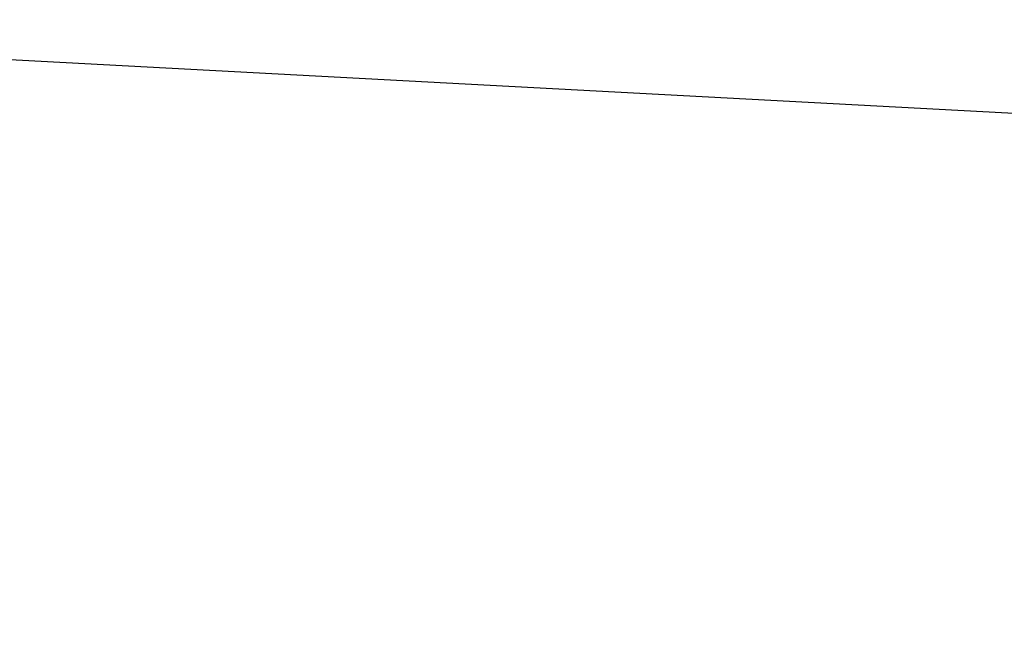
# Model space of a CAD drawing. Header units: inches. Extents: x 159 to 1116, y 667 to 1015.
# Tile 160 of 249: x 212.4094 to 212.42042, y 710.42162 to 710.42841. Entities that reach past the tile are written whole.
import ezdxf
from ezdxf.enums import TextEntityAlignment as Align

# ---------------------------------------------------------------- set-up
doc = ezdxf.new("R2010")
doc.units = ezdxf.units.IN
doc.header["$MEASUREMENT"] = 0
doc.layers.add('A-FURN-3-ZODY-SEAT-BASE', color=254, linetype='Continuous')
doc.layers.add('A-FURN-HAWORTH-ATT', color=7, linetype='Continuous', lineweight=9)

# ---------------------------------------------------------------- blocks, each defined once
blk = doc.blocks.new('S2TD-20-724A1A-3D')
at = {"layer": 'A-FURN-3-ZODY-SEAT-BASE', "invisible_edges": 10}
for points in [[(10.414452, -8.020854, 2.543171), (10.408877, -7.975775, 2.543171), (10.801032, -7.435028, 2.543171), (10.845622, -7.426375, 2.543171)], [(10.408877, -7.975775, 2.543171), (10.407296, -7.930381, 2.543171), (10.757384, -7.447593, 2.543171), (10.801032, -7.435028, 2.543171)], [(10.407296, -7.930381, 2.543171), (10.409715, -7.885024, 2.543171), (10.715027, -7.463995, 2.543171), (10.757384, -7.447593, 2.543171)]]:
    blk.add_3dface(points, dxfattribs=at)
at = {"layer": 'A-FURN-HAWORTH-ATT', "flags": 1}
for tag, p in [('HAWMC', (0, 0)), ('HAWPN', (0, -0.160641)), ('HAWSN', (0, -0.321282))]:
    blk.add_attdef(tag, text='', height=0.1, dxfattribs=at).set_placement(p, align=Align.TOP_CENTER)

msp = doc.modelspace()

# ---------------------------------------------------------------- block references
at = {"rotation": 270}
msp.add_blockref('S2TD-20-724A1A-3D', (220.331328, 720.835706, -26.830346), dxfattribs=at)

doc.saveas('drawing.dxf')
